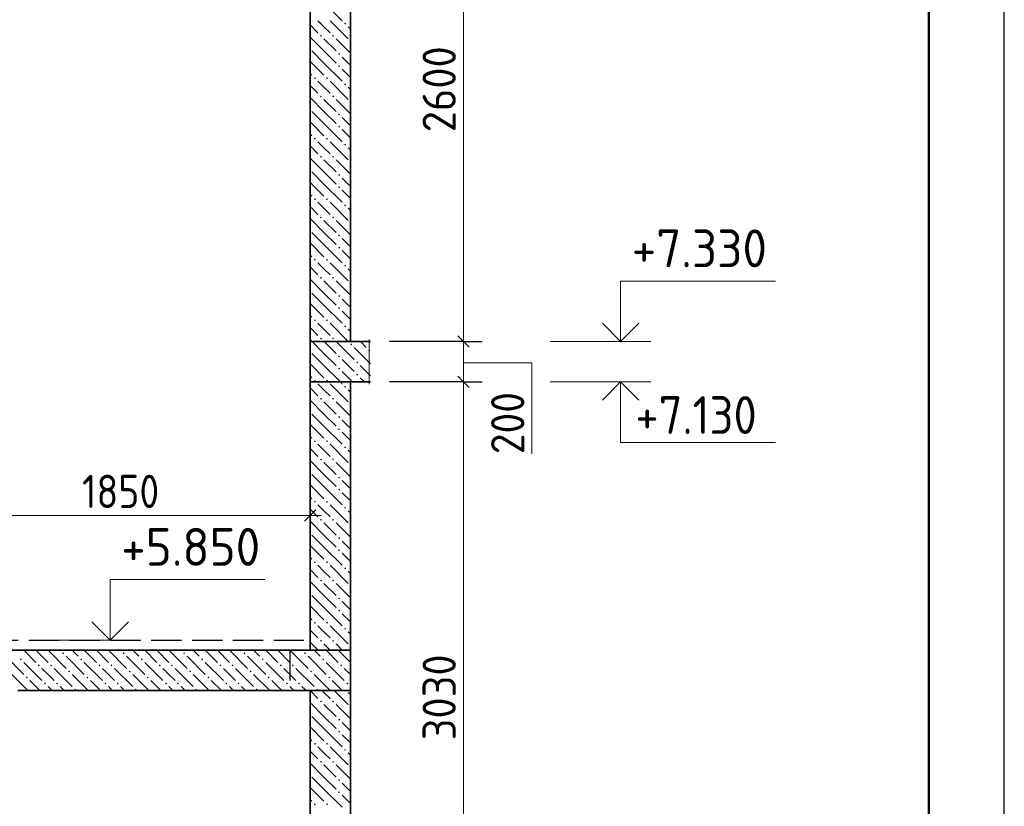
# Model space of a CAD drawing. Header units: millimetres. Extents: x -5 to 21000, y -5 to 14850.
# Tile 20 of 21: x 17744 to 21000, y 10009 to 12609. Entities that reach past the tile are written whole.
import ezdxf

# ---------------------------------------------------------------- set-up
doc = ezdxf.new("R2010")
doc.units = ezdxf.units.MM
doc.linetypes.add('______2', pattern=[135, 100, -35])
for name, color, linetype, lineweight in [('Standard', 7, 'Continuous', 25), ('ЖБ Лента фундамента под плитной частью', 7, 'Continuous', 25), ('Примечания', 7, 'Continuous', 13), ('Размерная линия_ общее', 7, 'Continuous', 13)]:
    doc.layers.add(name, color=color, linetype=linetype, lineweight=lineweight)
for name, color, linetype, lineweight, true_color in [('ЖБ Лестница', 7, 'Continuous', 25, 0xe0e0ff), ('ЖБ Перекрытие верхний уровень', 7, 'Continuous', 25, 0xe0e0ff), ('ЖБ Стена верхний уровень', 7, 'Continuous', 25, 0x006e00)]:
    doc.layers.add(name, color=color, linetype=linetype, lineweight=lineweight, true_color=true_color)
doc.layers.add('Размерная выноска', color=7, linetype='Continuous')
doc.styles.add('ISOCPEUR', font='txt')

msp = doc.modelspace()

# ---------------------------------------------------------------- hatches: boundary and pattern name
at = {"layer": 'ЖБ Лестница', "linetype": 'Continuous', "lineweight": 18, "transparency": 33554687}
for points in [[(17744.1, 10494.4), (17747.3, 10497.7), (17750.6, 10494.4), (17747.3, 10491.2)], [(17884.1, 10514.4), (17887.3, 10517.7), (17890.6, 10514.4), (17887.3, 10511.2)], [(17944.1, 10494.4), (17947.3, 10497.7), (17950.6, 10494.4), (17947.3, 10491.2)], [(18084.1, 10514.4), (18087.3, 10517.7), (18090.6, 10514.4), (18087.3, 10511.2)], [(18144.1, 10494.4), (18147.3, 10497.7), (18150.6, 10494.4), (18147.3, 10491.2)], [(18284.1, 10514.4), (18287.3, 10517.7), (18290.6, 10514.4), (18287.3, 10511.2)], [(18344.1, 10494.4), (18347.3, 10497.7), (18350.6, 10494.4), (18347.3, 10491.2)], [(18484.1, 10514.4), (18487.3, 10517.7), (18490.6, 10514.4), (18487.3, 10511.2)], [(18544.1, 10494.4), (18547.3, 10497.7), (18550.6, 10494.4), (18547.3, 10491.2)], [(18684.1, 10514.4), (18687.3, 10517.7), (18690.6, 10514.4), (18687.3, 10511.2)], [(18744.1, 10494.4), (18747.3, 10497.7), (18750.6, 10494.4), (18747.3, 10491.2)], [(17804.1, 10474.4), (17807.3, 10477.7), (17810.6, 10474.4), (17807.3, 10471.2)], [(17844.1, 10474.4), (17847.3, 10477.7), (17850.6, 10474.4), (17847.3, 10471.2)], [(17904.1, 10454.4), (17907.3, 10457.7), (17910.6, 10454.4), (17907.3, 10451.2)], [(18004.1, 10474.4), (18007.3, 10477.7), (18010.6, 10474.4), (18007.3, 10471.2)], [(18044.1, 10474.4), (18047.3, 10477.7), (18050.6, 10474.4), (18047.3, 10471.2)], [(18104.1, 10454.4), (18107.3, 10457.7), (18110.6, 10454.4), (18107.3, 10451.2)], [(18204.1, 10474.4), (18207.3, 10477.7), (18210.6, 10474.4), (18207.3, 10471.2)], [(18244.1, 10474.4), (18247.3, 10477.7), (18250.6, 10474.4), (18247.3, 10471.2)], [(18304.1, 10454.4), (18307.3, 10457.7), (18310.6, 10454.4), (18307.3, 10451.2)], [(18404.1, 10474.4), (18407.3, 10477.7), (18410.6, 10474.4), (18407.3, 10471.2)], [(18444.1, 10474.4), (18447.3, 10477.7), (18450.6, 10474.4), (18447.3, 10471.2)], [(18504.1, 10454.4), (18507.3, 10457.7), (18510.6, 10454.4), (18507.3, 10451.2)], [(18604.1, 10474.4), (18607.3, 10477.7), (18610.6, 10474.4), (18607.3, 10471.2)], [(18644.1, 10474.4), (18647.3, 10477.7), (18650.6, 10474.4), (18647.3, 10471.2)], [(18704.1, 10454.4), (18707.3, 10457.7), (18710.6, 10454.4), (18707.3, 10451.2)], [(18804.1, 10474.4), (18807.3, 10477.7), (18810.6, 10474.4), (18807.3, 10471.2)], [(17764.1, 10434.4), (17767.3, 10437.7), (17770.6, 10434.4), (17767.3, 10431.2)], [(17964.1, 10434.4), (17967.3, 10437.7), (17970.6, 10434.4), (17967.3, 10431.2)], [(18164.1, 10434.4), (18167.3, 10437.7), (18170.6, 10434.4), (18167.3, 10431.2)], [(18364.1, 10434.4), (18367.3, 10437.7), (18370.6, 10434.4), (18367.3, 10431.2)], [(18564.1, 10434.4), (18567.3, 10437.7), (18570.6, 10434.4), (18567.3, 10431.2)], [(18764.1, 10434.4), (18767.3, 10437.7), (18770.6, 10434.4), (18767.3, 10431.2)], [(17824.1, 10414.4), (17827.3, 10417.7), (17830.6, 10414.4), (17827.3, 10411.2)], [(17864.1, 10414.4), (17867.3, 10417.7), (17870.6, 10414.4), (17867.3, 10411.2)], [(17924.1, 10394.4), (17927.3, 10397.7), (17930.6, 10394.4), (17927.3, 10391.2)], [(18024.1, 10414.4), (18027.3, 10417.7), (18030.6, 10414.4), (18027.3, 10411.2)], [(18064.1, 10414.4), (18067.3, 10417.7), (18070.6, 10414.4), (18067.3, 10411.2)], [(18124.1, 10394.4), (18127.3, 10397.7), (18130.6, 10394.4), (18127.3, 10391.2)], [(18224.1, 10414.4), (18227.3, 10417.7), (18230.6, 10414.4), (18227.3, 10411.2)], [(18264.1, 10414.4), (18267.3, 10417.7), (18270.6, 10414.4), (18267.3, 10411.2)], [(18324.1, 10394.4), (18327.3, 10397.7), (18330.6, 10394.4), (18327.3, 10391.2)], [(18424.1, 10414.4), (18427.3, 10417.7), (18430.6, 10414.4), (18427.3, 10411.2)], [(18464.1, 10414.4), (18467.3, 10417.7), (18470.6, 10414.4), (18467.3, 10411.2)], [(18524.1, 10394.4), (18527.3, 10397.7), (18530.6, 10394.4), (18527.3, 10391.2)], [(18624.1, 10414.4), (18627.3, 10417.7), (18630.6, 10414.4), (18627.3, 10411.2)], [(18664.1, 10414.4), (18667.3, 10417.7), (18670.6, 10414.4), (18667.3, 10411.2)], [(18724.1, 10394.4), (18727.3, 10397.7), (18730.6, 10394.4), (18727.3, 10391.2)], [(18824.1, 10414.4), (18827.3, 10417.7), (18830.6, 10414.4), (18827.3, 10411.2)]]:
    msp.add_hatch(color=7, dxfattribs=at).paths.add_polyline_path(points, flags=16)
at = {"layer": 'ЖБ Перекрытие верхний уровень', "linetype": 'Continuous', "lineweight": 18, "transparency": 33554687}
for points in [[(18836.8, 11535.2), (18840, 11538.4), (18843.3, 11535.2), (18840, 11531.9)], [(18796.7, 11495.2), (18800, 11498.4), (18803.3, 11495.2), (18800, 11491.9)], [(18896.7, 11515.2), (18900, 11518.4), (18903.3, 11515.2), (18900, 11511.9)], [(18856.8, 11475.2), (18860, 11478.4), (18863.3, 11475.2), (18860, 11471.9)], [(18796.7, 11455.2), (18800, 11458.4), (18803.3, 11455.2), (18800, 11451.9)], [(18856.8, 11435.2), (18860, 11438.4), (18863.3, 11435.2), (18860, 11431.9)], [(18716.8, 11415.2), (18720, 11418.4), (18723.3, 11415.2), (18720, 11411.9)], [(18756.8, 11415.2), (18760, 11418.4), (18763.3, 11415.2), (18760, 11411.9)]]:
    msp.add_hatch(color=7, dxfattribs=at).paths.add_polyline_path(points, flags=16)
at = {"layer": 'ЖБ Стена верхний уровень', "linetype": 'Continuous', "lineweight": 18, "transparency": 33554687}
for points in [[(18816.8, 12595.2), (18820, 12598.4), (18823.3, 12595.2), (18820, 12591.9)], [(18816.8, 12595.2), (18820, 12598.4), (18823.3, 12595.2), (18820, 12591.9)], [(18736.8, 12555.2), (18740, 12558.4), (18743.3, 12555.2), (18740, 12551.9)], [(18736.8, 12555.2), (18740, 12558.4), (18743.3, 12555.2), (18740, 12551.9)], [(18776.8, 12555.2), (18780, 12558.4), (18783.3, 12555.2), (18780, 12551.9)], [(18776.8, 12555.2), (18780, 12558.4), (18783.3, 12555.2), (18780, 12551.9)], [(18836.8, 12535.2), (18837.3, 12535.7), (18837.3, 12534.6)], [(18836.8, 12535.2), (18837.3, 12535.7), (18837.3, 12534.6)], [(18796.7, 12495.2), (18800, 12498.4), (18803.3, 12495.2), (18800, 12491.9)], [(18796.7, 12495.2), (18800, 12498.4), (18803.3, 12495.2), (18800, 12491.9)], [(18796.7, 12455.2), (18800, 12458.4), (18803.3, 12455.2), (18800, 12451.9)], [(18796.7, 12455.2), (18800, 12458.4), (18803.3, 12455.2), (18800, 12451.9)], [(18716.8, 12415.2), (18720, 12418.4), (18723.3, 12415.2), (18720, 12411.9)], [(18716.8, 12415.2), (18720, 12418.4), (18723.3, 12415.2), (18720, 12411.9)], [(18756.8, 12415.2), (18760, 12418.4), (18763.3, 12415.2), (18760, 12411.9)], [(18756.8, 12415.2), (18760, 12418.4), (18763.3, 12415.2), (18760, 12411.9)], [(18816.8, 12395.2), (18820, 12398.4), (18823.3, 12395.2), (18820, 12391.9)], [(18816.8, 12395.2), (18820, 12398.4), (18823.3, 12395.2), (18820, 12391.9)], [(18736.8, 12355.2), (18740, 12358.4), (18743.3, 12355.2), (18740, 12351.9)], [(18736.8, 12355.2), (18740, 12358.4), (18743.3, 12355.2), (18740, 12351.9)], [(18776.8, 12355.2), (18780, 12358.4), (18783.3, 12355.2), (18780, 12351.9)], [(18776.8, 12355.2), (18780, 12358.4), (18783.3, 12355.2), (18780, 12351.9)], [(18836.8, 12335.2), (18837.3, 12335.7), (18837.3, 12334.6)], [(18836.8, 12335.2), (18837.3, 12335.7), (18837.3, 12334.6)], [(18796.7, 12295.2), (18800, 12298.4), (18803.3, 12295.2), (18800, 12291.9)], [(18796.7, 12295.2), (18800, 12298.4), (18803.3, 12295.2), (18800, 12291.9)], [(18796.7, 12255.2), (18800, 12258.4), (18803.3, 12255.2), (18800, 12251.9)], [(18796.7, 12255.2), (18800, 12258.4), (18803.3, 12255.2), (18800, 12251.9)], [(18716.8, 12215.2), (18720, 12218.4), (18723.3, 12215.2), (18720, 12211.9)], [(18716.8, 12215.2), (18720, 12218.4), (18723.3, 12215.2), (18720, 12211.9)], [(18756.8, 12215.2), (18760, 12218.4), (18763.3, 12215.2), (18760, 12211.9)], [(18756.8, 12215.2), (18760, 12218.4), (18763.3, 12215.2), (18760, 12211.9)], [(18816.8, 12195.2), (18820, 12198.4), (18823.3, 12195.2), (18820, 12191.9)], [(18816.8, 12195.2), (18820, 12198.4), (18823.3, 12195.2), (18820, 12191.9)], [(18736.8, 12155.2), (18740, 12158.4), (18743.3, 12155.2), (18740, 12151.9)], [(18736.8, 12155.2), (18740, 12158.4), (18743.3, 12155.2), (18740, 12151.9)], [(18776.8, 12155.2), (18780, 12158.4), (18783.3, 12155.2), (18780, 12151.9)], [(18776.8, 12155.2), (18780, 12158.4), (18783.3, 12155.2), (18780, 12151.9)], [(18836.8, 12135.2), (18837.3, 12135.7), (18837.3, 12134.6)], [(18836.8, 12135.2), (18837.3, 12135.7), (18837.3, 12134.6)], [(18796.7, 12095.2), (18800, 12098.4), (18803.3, 12095.2), (18800, 12091.9)], [(18796.7, 12095.2), (18800, 12098.4), (18803.3, 12095.2), (18800, 12091.9)], [(18796.7, 12055.2), (18800, 12058.4), (18803.3, 12055.2), (18800, 12051.9)], [(18796.7, 12055.2), (18800, 12058.4), (18803.3, 12055.2), (18800, 12051.9)], [(18716.8, 12015.2), (18720, 12018.4), (18723.3, 12015.2), (18720, 12011.9)], [(18716.8, 12015.2), (18720, 12018.4), (18723.3, 12015.2), (18720, 12011.9)], [(18756.8, 12015.2), (18760, 12018.4), (18763.3, 12015.2), (18760, 12011.9)], [(18756.8, 12015.2), (18760, 12018.4), (18763.3, 12015.2), (18760, 12011.9)], [(18816.8, 11995.2), (18820, 11998.4), (18823.3, 11995.2), (18820, 11991.9)], [(18816.8, 11995.2), (18820, 11998.4), (18823.3, 11995.2), (18820, 11991.9)], [(18736.8, 11955.2), (18740, 11958.4), (18743.3, 11955.2), (18740, 11951.9)], [(18736.8, 11955.2), (18740, 11958.4), (18743.3, 11955.2), (18740, 11951.9)], [(18776.8, 11955.2), (18780, 11958.4), (18783.3, 11955.2), (18780, 11951.9)], [(18776.8, 11955.2), (18780, 11958.4), (18783.3, 11955.2), (18780, 11951.9)], [(18836.8, 11935.2), (18837.3, 11935.7), (18837.3, 11934.6)], [(18836.8, 11935.2), (18837.3, 11935.7), (18837.3, 11934.6)], [(18796.7, 11895.2), (18800, 11898.4), (18803.3, 11895.2), (18800, 11891.9)], [(18796.7, 11895.2), (18800, 11898.4), (18803.3, 11895.2), (18800, 11891.9)], [(18796.7, 11855.2), (18800, 11858.4), (18803.3, 11855.2), (18800, 11851.9)], [(18796.7, 11855.2), (18800, 11858.4), (18803.3, 11855.2), (18800, 11851.9)], [(18716.8, 11815.2), (18720, 11818.4), (18723.3, 11815.2), (18720, 11811.9)], [(18716.8, 11815.2), (18720, 11818.4), (18723.3, 11815.2), (18720, 11811.9)], [(18756.8, 11815.2), (18760, 11818.4), (18763.3, 11815.2), (18760, 11811.9)], [(18756.8, 11815.2), (18760, 11818.4), (18763.3, 11815.2), (18760, 11811.9)], [(18816.8, 11795.2), (18820, 11798.4), (18823.3, 11795.2), (18820, 11791.9)], [(18816.8, 11795.2), (18820, 11798.4), (18823.3, 11795.2), (18820, 11791.9)], [(18736.8, 11755.2), (18740, 11758.4), (18743.3, 11755.2), (18740, 11751.9)], [(18736.8, 11755.2), (18740, 11758.4), (18743.3, 11755.2), (18740, 11751.9)], [(18776.8, 11755.2), (18780, 11758.4), (18783.3, 11755.2), (18780, 11751.9)], [(18776.8, 11755.2), (18780, 11758.4), (18783.3, 11755.2), (18780, 11751.9)], [(18836.8, 11735.2), (18837.3, 11735.7), (18837.3, 11734.6)], [(18836.8, 11735.2), (18837.3, 11735.7), (18837.3, 11734.6)], [(18796.7, 11695.2), (18800, 11698.4), (18803.3, 11695.2), (18800, 11691.9)], [(18796.7, 11695.2), (18800, 11698.4), (18803.3, 11695.2), (18800, 11691.9)], [(18796.7, 11655.2), (18800, 11658.4), (18803.3, 11655.2), (18800, 11651.9)], [(18796.7, 11655.2), (18800, 11658.4), (18803.3, 11655.2), (18800, 11651.9)], [(18716.8, 11615.2), (18720, 11618.4), (18723.3, 11615.2), (18720, 11611.9)], [(18716.8, 11615.2), (18720, 11618.4), (18723.3, 11615.2), (18720, 11611.9)], [(18756.8, 11615.2), (18760, 11618.4), (18763.3, 11615.2), (18760, 11611.9)], [(18756.8, 11615.2), (18760, 11618.4), (18763.3, 11615.2), (18760, 11611.9)], [(18816.8, 11595.2), (18820, 11598.4), (18823.3, 11595.2), (18820, 11591.9)], [(18816.8, 11595.2), (18820, 11598.4), (18823.3, 11595.2), (18820, 11591.9)], [(18736.8, 11555.2), (18740, 11558.4), (18743.3, 11555.2), (18740, 11551.9)], [(18736.8, 11555.2), (18740, 11558.4), (18743.3, 11555.2), (18740, 11551.9)], [(18776.8, 11555.2), (18780, 11558.4), (18783.3, 11555.2), (18780, 11551.9)], [(18776.8, 11555.2), (18780, 11558.4), (18783.3, 11555.2), (18780, 11551.9)], [(18816.8, 11395.2), (18820, 11398.4), (18823.3, 11395.2), (18820, 11391.9)], [(18736.8, 11355.2), (18740, 11358.4), (18743.3, 11355.2), (18740, 11351.9)], [(18776.8, 11355.2), (18780, 11358.4), (18783.3, 11355.2), (18780, 11351.9)], [(18836.8, 11335.2), (18837.3, 11335.7), (18837.3, 11334.6)], [(18796.7, 11295.2), (18800, 11298.4), (18803.3, 11295.2), (18800, 11291.9)], [(18796.7, 11255.2), (18800, 11258.4), (18803.3, 11255.2), (18800, 11251.9)], [(18716.8, 11215.2), (18720, 11218.4), (18723.3, 11215.2), (18720, 11211.9)], [(18756.8, 11215.2), (18760, 11218.4), (18763.3, 11215.2), (18760, 11211.9)], [(18816.8, 11195.2), (18820, 11198.4), (18823.3, 11195.2), (18820, 11191.9)], [(18736.8, 11155.2), (18740, 11158.4), (18743.3, 11155.2), (18740, 11151.9)], [(18776.8, 11155.2), (18780, 11158.4), (18783.3, 11155.2), (18780, 11151.9)], [(18836.8, 11135.2), (18837.3, 11135.7), (18837.3, 11134.6)], [(18796.7, 11095.2), (18800, 11098.4), (18803.3, 11095.2), (18800, 11091.9)], [(18796.7, 11055.2), (18800, 11058.4), (18803.3, 11055.2), (18800, 11051.9)], [(18716.8, 11015.2), (18720, 11018.4), (18723.3, 11015.2), (18720, 11011.9)], [(18756.8, 11015.2), (18760, 11018.4), (18763.3, 11015.2), (18760, 11011.9)], [(18816.8, 10995.2), (18820, 10998.4), (18823.3, 10995.2), (18820, 10991.9)], [(18736.8, 10955.2), (18740, 10958.4), (18743.3, 10955.2), (18740, 10951.9)], [(18776.8, 10955.2), (18780, 10958.4), (18783.3, 10955.2), (18780, 10951.9)], [(18836.8, 10935.2), (18837.3, 10935.7), (18837.3, 10934.6)], [(18796.7, 10895.2), (18800, 10898.4), (18803.3, 10895.2), (18800, 10891.9)], [(18796.7, 10855.2), (18800, 10858.4), (18803.3, 10855.2), (18800, 10851.9)], [(18716.8, 10815.2), (18720, 10818.4), (18723.3, 10815.2), (18720, 10811.9)], [(18756.8, 10815.2), (18760, 10818.4), (18763.3, 10815.2), (18760, 10811.9)], [(18816.8, 10795.2), (18820, 10798.4), (18823.3, 10795.2), (18820, 10791.9)], [(18736.8, 10755.2), (18740, 10758.4), (18743.3, 10755.2), (18740, 10751.9)], [(18776.8, 10755.2), (18780, 10758.4), (18783.3, 10755.2), (18780, 10751.9)], [(18836.8, 10735.2), (18837.3, 10735.7), (18837.3, 10734.6)], [(18796.7, 10695.2), (18800, 10698.4), (18803.3, 10695.2), (18800, 10691.9)], [(18796.7, 10655.2), (18800, 10658.4), (18803.3, 10655.2), (18800, 10651.9)], [(18716.8, 10615.2), (18720, 10618.4), (18723.3, 10615.2), (18720, 10611.9)], [(18756.8, 10615.2), (18760, 10618.4), (18763.3, 10615.2), (18760, 10611.9)], [(18816.8, 10595.2), (18820, 10598.4), (18823.3, 10595.2), (18820, 10591.9)], [(18736.8, 10555.2), (18740, 10558.4), (18743.3, 10555.2), (18740, 10551.9)], [(18776.8, 10555.2), (18780, 10558.4), (18783.3, 10555.2), (18780, 10551.9)], [(18836.8, 10535.2), (18837.3, 10535.7), (18837.3, 10534.6)], [(18736.8, 10355.2), (18740, 10358.4), (18743.3, 10355.2), (18740, 10351.9)], [(18736.8, 10355.2), (18740, 10358.4), (18743.3, 10355.2), (18740, 10351.9)], [(18776.8, 10355.2), (18780, 10358.4), (18783.3, 10355.2), (18780, 10351.9)], [(18776.8, 10355.2), (18780, 10358.4), (18783.3, 10355.2), (18780, 10351.9)], [(18836.8, 10335.2), (18837.3, 10335.7), (18837.3, 10334.6)], [(18836.8, 10335.2), (18837.3, 10335.7), (18837.3, 10334.6)], [(18796.7, 10295.2), (18800, 10298.4), (18803.3, 10295.2), (18800, 10291.9)], [(18796.7, 10295.2), (18800, 10298.4), (18803.3, 10295.2), (18800, 10291.9)], [(18796.7, 10255.2), (18800, 10258.4), (18803.3, 10255.2), (18800, 10251.9)], [(18796.7, 10255.2), (18800, 10258.4), (18803.3, 10255.2), (18800, 10251.9)], [(18716.8, 10215.2), (18720, 10218.4), (18723.3, 10215.2), (18720, 10211.9)], [(18716.8, 10215.2), (18720, 10218.4), (18723.3, 10215.2), (18720, 10211.9)], [(18756.8, 10215.2), (18760, 10218.4), (18763.3, 10215.2), (18760, 10211.9)], [(18756.8, 10215.2), (18760, 10218.4), (18763.3, 10215.2), (18760, 10211.9)], [(18816.8, 10195.2), (18820, 10198.4), (18823.3, 10195.2), (18820, 10191.9)], [(18816.8, 10195.2), (18820, 10198.4), (18823.3, 10195.2), (18820, 10191.9)], [(18736.8, 10155.2), (18740, 10158.4), (18743.3, 10155.2), (18740, 10151.9)], [(18736.8, 10155.2), (18740, 10158.4), (18743.3, 10155.2), (18740, 10151.9)], [(18776.8, 10155.2), (18780, 10158.4), (18783.3, 10155.2), (18780, 10151.9)], [(18776.8, 10155.2), (18780, 10158.4), (18783.3, 10155.2), (18780, 10151.9)], [(18836.8, 10135.2), (18837.3, 10135.7), (18837.3, 10134.6)], [(18836.8, 10135.2), (18837.3, 10135.7), (18837.3, 10134.6)], [(18796.7, 10095.2), (18800, 10098.4), (18803.3, 10095.2), (18800, 10091.9)], [(18796.7, 10095.2), (18800, 10098.4), (18803.3, 10095.2), (18800, 10091.9)], [(18796.7, 10055.2), (18800, 10058.4), (18803.3, 10055.2), (18800, 10051.9)], [(18796.7, 10055.2), (18800, 10058.4), (18803.3, 10055.2), (18800, 10051.9)], [(18716.8, 10015.2), (18720, 10018.4), (18723.3, 10015.2), (18720, 10011.9)], [(18716.8, 10015.2), (18720, 10018.4), (18723.3, 10015.2), (18720, 10011.9)], [(18756.8, 10015.2), (18760, 10018.4), (18763.3, 10015.2), (18760, 10011.9)], [(18756.8, 10015.2), (18760, 10018.4), (18763.3, 10015.2), (18760, 10011.9)]]:
    msp.add_hatch(color=7, dxfattribs=at).paths.add_polyline_path(points, flags=16)

# ---------------------------------------------------------------- linework, layer by layer
at = {"layer": 'Standard', "color": 7, "linetype": 'Continuous', "lineweight": 35, "transparency": 33554687}
for p, q in [((20750, 13800), (20750, 10250)), ((20750, 13600), (20750, 10050))]:
    msp.add_line(p, q, dxfattribs=at)
at = {"layer": 'Standard', "color": 7, "linetype": 'Continuous', "lineweight": 50, "transparency": 33554687}
msp.add_line((20750, 13550), (20750, 11600), dxfattribs=at)
at = {"layer": 'Standard', "color": 7, "linetype": 'Continuous', "lineweight": 13, "transparency": 33554687}
for p, q in [((19831.1, 11544.4), (19497.8, 11544.4)), ((19831.1, 11411.1), (19497.8, 11411.1)), ((18142.7, 10557.8), (17809.4, 10557.8))]:
    msp.add_line(p, q, dxfattribs=at)
at = {"layer": 'Standard', "color": 7, "linetype": 'Continuous', "lineweight": 25, "transparency": 33554687}
msp.add_lwpolyline([(0, 0), (21000, 0), (21000, 14850), (0, 14850), (0, 0)], close=True, dxfattribs=at)
at = {"layer": 'Standard', "color": 7, "linetype": 'Continuous', "lineweight": 13, "transparency": 33554687}
for points in [[(21000, 14850), (0, 14850), (0, 0), (21000, 0), (21000, 14850)], [(19731.1, 11544.4), (19731.1, 11744.4), (20242.8, 11744.4)], [(19731.1, 11411.1), (19731.1, 11211.1), (20242.8, 11211.1)], [(18042.7, 10557.8), (18042.7, 10757.8), (18554.4, 10757.8)]]:
    msp.add_lwpolyline(points, dxfattribs=at)
at = {"layer": 'Standard', "color": 7, "linetype": 'Continuous', "lineweight": 50, "transparency": 33554687}
msp.add_lwpolyline([(1000, 14600), (20750, 14600), (20750, 250), (1000, 250), (1000, 14600)], close=True, dxfattribs=at)
at = {"layer": 'Standard', "color": 7, "linetype": 'Continuous', "lineweight": 35, "transparency": 33554687}
for points in [[(19670.6, 11605), (19731.1, 11544.4), (19791.7, 11605)], [(19670.6, 11350.6), (19731.1, 11411.1), (19791.7, 11350.6)], [(17982.2, 10618.3), (18042.7, 10557.8), (18103.3, 10618.3)]]:
    msp.add_lwpolyline(points, dxfattribs=at)
at = {"layer": 'ЖБ Лента фундамента под плитной частью', "color": 253, "linetype": '______2', "lineweight": -3, "true_color": 0xababab, "transparency": 33554687}
msp.add_line((17503.9, 10557.8), (18704, 10557.8), dxfattribs=at)
at = {"layer": 'ЖБ Лестница', "color": 7, "linetype": 'Continuous', "lineweight": 35, "transparency": 33554687}
for p, q in [((18837.3, 10524.4), (17537.2, 10524.4)), ((18837.3, 10391.1), (18837.3, 10524.4)), ((17737.2, 10391.1), (18837.3, 10391.1))]:
    msp.add_line(p, q, dxfattribs=at)
at = {"layer": 'ЖБ Лестница', "color": 9, "linetype": 'Continuous', "lineweight": 18, "true_color": 0xc7c7c7, "transparency": 33554687}
for p, q in [((17757.3, 10524.4), (17797.3, 10484.4)), ((17797.3, 10524.4), (17837.3, 10484.4)), ((17837.3, 10524.4), (17897.3, 10464.4)), ((17937.3, 10504.4), (17917.3, 10524.4)), ((17957.3, 10524.4), (17997.3, 10484.4)), ((17997.3, 10524.4), (18037.3, 10484.4)), ((18037.3, 10524.4), (18097.3, 10464.4)), ((18137.3, 10504.4), (18117.3, 10524.4)), ((18157.3, 10524.4), (18197.3, 10484.4)), ((18197.3, 10524.4), (18237.3, 10484.4)), ((18237.3, 10524.4), (18297.3, 10464.4)), ((18337.3, 10504.4), (18317.3, 10524.4)), ((18357.3, 10524.4), (18397.3, 10484.4)), ((18397.3, 10524.4), (18437.3, 10484.4)), ((18437.3, 10524.4), (18497.3, 10464.4)), ((18537.3, 10504.4), (18517.3, 10524.4)), ((18557.3, 10524.4), (18597.3, 10484.4)), ((18597.3, 10524.4), (18637.3, 10484.4)), ((18637.3, 10524.4), (18697.3, 10464.4)), ((18737.3, 10504.4), (18717.3, 10524.4)), ((18757.3, 10524.4), (18797.3, 10484.4)), ((18797.3, 10524.4), (18837.3, 10484.4)), ((18837.3, 10524.4), (18837.3, 10524.4)), ((17697.3, 10504.4), (17757.3, 10444.4)), ((17897.3, 10504.4), (17957.3, 10444.4)), ((18097.3, 10504.4), (18157.3, 10444.4)), ((18297.3, 10504.4), (18357.3, 10444.4)), ((18497.3, 10504.4), (18557.3, 10444.4)), ((18697.3, 10504.4), (18757.3, 10444.4)), ((17757.3, 10484.4), (17817.3, 10424.4)), ((17837.3, 10444.4), (17817.3, 10464.4)), ((17857.3, 10464.4), (17917.3, 10404.4)), ((17957.3, 10484.4), (18017.3, 10424.4)), ((18037.3, 10444.4), (18017.3, 10464.4)), ((18057.3, 10464.4), (18117.3, 10404.4)), ((18157.3, 10484.4), (18217.3, 10424.4)), ((18237.3, 10444.4), (18217.3, 10464.4)), ((18257.3, 10464.4), (18317.3, 10404.4)), ((18357.3, 10484.4), (18417.3, 10424.4)), ((18437.3, 10444.4), (18417.3, 10464.4)), ((18457.3, 10464.4), (18517.3, 10404.4)), ((18557.3, 10484.4), (18617.3, 10424.4)), ((18637.3, 10444.4), (18617.3, 10464.4)), ((18657.3, 10464.4), (18717.3, 10404.4)), ((18757.3, 10484.4), (18817.3, 10424.4)), ((18837.3, 10444.4), (18817.3, 10464.4)), ((17717.3, 10444.4), (17770.6, 10391.1)), ((17810.6, 10391.1), (17777.3, 10424.4)), ((17857.3, 10424.4), (17837.3, 10444.4)), ((17917.3, 10444.4), (17970.6, 10391.1)), ((18010.6, 10391.1), (17977.3, 10424.4)), ((18057.3, 10424.4), (18037.3, 10444.4)), ((18117.3, 10444.4), (18170.6, 10391.1)), ((18210.6, 10391.1), (18177.3, 10424.4)), ((18257.3, 10424.4), (18237.3, 10444.4)), ((18317.3, 10444.4), (18370.6, 10391.1)), ((18410.6, 10391.1), (18377.3, 10424.4)), ((18457.3, 10424.4), (18437.3, 10444.4)), ((18517.3, 10444.4), (18570.6, 10391.1)), ((18610.6, 10391.1), (18577.3, 10424.4)), ((18657.3, 10424.4), (18637.3, 10444.4)), ((18717.3, 10444.4), (18770.6, 10391.1)), ((18810.6, 10391.1), (18777.3, 10424.4)), ((18837.3, 10444.4), (18837.3, 10444.4)), ((17837.3, 10404.4), (17850.6, 10391.1)), ((17877.3, 10404.4), (17890.6, 10391.1)), ((18037.3, 10404.4), (18050.6, 10391.1)), ((18077.3, 10404.4), (18090.6, 10391.1)), ((18237.3, 10404.4), (18250.6, 10391.1)), ((18277.3, 10404.4), (18290.6, 10391.1)), ((18437.3, 10404.4), (18450.6, 10391.1)), ((18477.3, 10404.4), (18490.6, 10391.1)), ((18637.3, 10404.4), (18650.6, 10391.1)), ((18677.3, 10404.4), (18690.6, 10391.1)), ((18837.3, 10404.4), (18837.3, 10404.4))]:
    msp.add_line(p, q, dxfattribs=at)
at = {"layer": 'ЖБ Лестница', "color": 253, "linetype": '______2', "lineweight": -3, "true_color": 0xababab, "transparency": 33554687}
msp.add_line((18637.2, 10524.4), (18637.2, 10391.1), dxfattribs=at)
at = {"layer": 'ЖБ Перекрытие верхний уровень', "color": 7, "linetype": 'Continuous', "lineweight": 35, "transparency": 33554687}
msp.add_line((18704, 11544.4), (18704, 11411.1), dxfattribs=at)
at = {"layer": 'ЖБ Перекрытие верхний уровень', "color": 253, "linetype": '______2', "lineweight": -3, "true_color": 0xababab, "transparency": 33554687}
for p, q in [((18704, 11544.4), (18704, 11544.4)), ((18704, 11411.1), (18704, 11411.1))]:
    msp.add_line(p, q, dxfattribs=at)
at = {"layer": 'ЖБ Перекрытие верхний уровень', "color": 9, "linetype": 'Continuous', "lineweight": 18, "true_color": 0xc7c7c7, "transparency": 33554687}
for p, q in [((18750, 11505.2), (18710.7, 11544.4)), ((18750.7, 11544.4), (18790, 11505.2)), ((18790.7, 11544.4), (18850, 11485.2)), ((18870.7, 11544.4), (18890, 11525.2)), ((18710, 11505.2), (18750, 11465.2)), ((18750, 11505.2), (18790, 11465.2)), ((18904, 11471.2), (18850, 11525.2)), ((18710, 11465.2), (18704, 11471.2)), ((18710, 11465.2), (18750, 11425.2)), ((18750, 11465.2), (18804.1, 11411.1)), ((18830, 11465.2), (18810, 11485.2)), ((18850, 11445.2), (18830, 11465.2)), ((18870, 11465.2), (18904, 11431.2)), ((18704, 11431.2), (18710, 11425.2)), ((18810, 11445.2), (18844.1, 11411.1)), ((18870, 11425.2), (18884.1, 11411.1))]:
    msp.add_line(p, q, dxfattribs=at)
at = {"layer": 'ЖБ Стена верхний уровень', "color": 7, "linetype": 'Continuous', "lineweight": 35, "transparency": 33554687}
for p, q in [((18704, 13277.8), (18704, 11544.4)), ((18837.3, 11544.4), (18837.3, 13277.8)), ((18704, 12600.1), (18704, 11544.4)), ((18837.3, 11544.4), (18837.3, 12600.1)), ((18704, 11544.4), (18837.3, 11544.4)), ((18837.3, 11544.4), (18904, 11544.4)), ((18837.3, 11544.4), (18837.3, 11544.4)), ((18704, 11411.1), (18904, 11411.1)), ((18704, 11411.1), (18704, 10524.4)), ((18704, 11411.1), (18704, 10524.4)), ((18837.3, 9457.8), (18837.3, 11411.1)), ((18837.3, 9391.1), (18837.3, 11411.1)), ((18704, 10391.1), (18704, 9457.8)), ((18704, 10391.1), (18704, 9091.1))]:
    msp.add_line(p, q, dxfattribs=at)
at = {"layer": 'ЖБ Стена верхний уровень', "color": 251, "linetype": 'Continuous', "lineweight": 18, "true_color": 0x575757, "transparency": 33554687}
for p, q in [((18750, 12665.2), (18810, 12605.2)), ((18750, 12585.2), (18730, 12605.2)), ((18770, 12605.2), (18830, 12545.2)), ((18704, 12591.2), (18730, 12565.2)), ((18704, 12591.2), (18730, 12565.2)), ((18750, 12585.2), (18735.1, 12600.1)), ((18770, 12565.2), (18750, 12585.2)), ((18770, 12565.2), (18750, 12585.2)), ((18775.1, 12600.1), (18830, 12545.2)), ((18830, 12585.2), (18837.3, 12577.9)), ((18830, 12585.2), (18837.3, 12577.9)), ((18750, 12505.2), (18704, 12551.2)), ((18750, 12505.2), (18704, 12551.2)), ((18750, 12545.2), (18790, 12505.2)), ((18750, 12545.2), (18790, 12505.2)), ((18790, 12545.2), (18837.3, 12497.9)), ((18790, 12545.2), (18837.3, 12497.9)), ((18710, 12505.2), (18750, 12465.2)), ((18710, 12505.2), (18750, 12465.2)), ((18750, 12505.2), (18790, 12465.2)), ((18750, 12505.2), (18790, 12465.2)), ((18830, 12465.2), (18810, 12485.2)), ((18830, 12465.2), (18810, 12485.2)), ((18710, 12465.2), (18704, 12471.2)), ((18710, 12465.2), (18704, 12471.2)), ((18710, 12465.2), (18750, 12425.2)), ((18710, 12465.2), (18750, 12425.2)), ((18750, 12465.2), (18810, 12405.2)), ((18750, 12465.2), (18810, 12405.2)), ((18810, 12445.2), (18837.3, 12417.9)), ((18810, 12445.2), (18837.3, 12417.9)), ((18837.3, 12457.9), (18830, 12465.2)), ((18837.3, 12457.9), (18830, 12465.2)), ((18704, 12431.2), (18710, 12425.2)), ((18704, 12431.2), (18710, 12425.2)), ((18704, 12391.2), (18730, 12365.2)), ((18704, 12391.2), (18730, 12365.2)), ((18750, 12385.2), (18730, 12405.2)), ((18750, 12385.2), (18730, 12405.2)), ((18770, 12365.2), (18750, 12385.2)), ((18770, 12365.2), (18750, 12385.2)), ((18770, 12405.2), (18830, 12345.2)), ((18770, 12405.2), (18830, 12345.2)), ((18830, 12385.2), (18837.3, 12377.9)), ((18830, 12385.2), (18837.3, 12377.9)), ((18750, 12305.2), (18704, 12351.2)), ((18750, 12305.2), (18704, 12351.2)), ((18750, 12345.2), (18790, 12305.2)), ((18750, 12345.2), (18790, 12305.2)), ((18790, 12345.2), (18837.3, 12297.9)), ((18790, 12345.2), (18837.3, 12297.9)), ((18710, 12305.2), (18750, 12265.2)), ((18710, 12305.2), (18750, 12265.2)), ((18750, 12305.2), (18790, 12265.2)), ((18750, 12305.2), (18790, 12265.2)), ((18830, 12265.2), (18810, 12285.2)), ((18830, 12265.2), (18810, 12285.2)), ((18710, 12265.2), (18704, 12271.2)), ((18710, 12265.2), (18704, 12271.2)), ((18710, 12265.2), (18750, 12225.2)), ((18710, 12265.2), (18750, 12225.2)), ((18750, 12265.2), (18810, 12205.2)), ((18750, 12265.2), (18810, 12205.2)), ((18810, 12245.2), (18837.3, 12217.9)), ((18810, 12245.2), (18837.3, 12217.9)), ((18837.3, 12257.9), (18830, 12265.2)), ((18837.3, 12257.9), (18830, 12265.2)), ((18704, 12231.2), (18710, 12225.2)), ((18704, 12231.2), (18710, 12225.2)), ((18704, 12191.2), (18730, 12165.2)), ((18704, 12191.2), (18730, 12165.2)), ((18750, 12185.2), (18730, 12205.2)), ((18750, 12185.2), (18730, 12205.2)), ((18770, 12165.2), (18750, 12185.2)), ((18770, 12165.2), (18750, 12185.2)), ((18770, 12205.2), (18830, 12145.2)), ((18770, 12205.2), (18830, 12145.2)), ((18830, 12185.2), (18837.3, 12177.9)), ((18830, 12185.2), (18837.3, 12177.9)), ((18750, 12105.2), (18704, 12151.2)), ((18750, 12105.2), (18704, 12151.2)), ((18750, 12145.2), (18790, 12105.2)), ((18750, 12145.2), (18790, 12105.2)), ((18790, 12145.2), (18837.3, 12097.9)), ((18790, 12145.2), (18837.3, 12097.9)), ((18710, 12105.2), (18750, 12065.2)), ((18710, 12105.2), (18750, 12065.2)), ((18750, 12105.2), (18790, 12065.2)), ((18750, 12105.2), (18790, 12065.2)), ((18830, 12065.2), (18810, 12085.2)), ((18830, 12065.2), (18810, 12085.2)), ((18710, 12065.2), (18704, 12071.2)), ((18710, 12065.2), (18704, 12071.2)), ((18710, 12065.2), (18750, 12025.2)), ((18710, 12065.2), (18750, 12025.2)), ((18750, 12065.2), (18810, 12005.2)), ((18750, 12065.2), (18810, 12005.2)), ((18837.3, 12057.9), (18830, 12065.2)), ((18837.3, 12057.9), (18830, 12065.2)), ((18704, 12031.2), (18710, 12025.2)), ((18704, 12031.2), (18710, 12025.2)), ((18810, 12045.2), (18837.3, 12017.9)), ((18810, 12045.2), (18837.3, 12017.9)), ((18704, 11991.2), (18730, 11965.2)), ((18704, 11991.2), (18730, 11965.2)), ((18750, 11985.2), (18730, 12005.2)), ((18750, 11985.2), (18730, 12005.2)), ((18770, 11965.2), (18750, 11985.2)), ((18770, 11965.2), (18750, 11985.2)), ((18770, 12005.2), (18830, 11945.2)), ((18770, 12005.2), (18830, 11945.2)), ((18830, 11985.2), (18837.3, 11977.9)), ((18830, 11985.2), (18837.3, 11977.9)), ((18750, 11905.2), (18704, 11951.2)), ((18750, 11905.2), (18704, 11951.2)), ((18750, 11945.2), (18790, 11905.2)), ((18750, 11945.2), (18790, 11905.2)), ((18790, 11945.2), (18837.3, 11897.9)), ((18790, 11945.2), (18837.3, 11897.9)), ((18710, 11905.2), (18750, 11865.2)), ((18710, 11905.2), (18750, 11865.2)), ((18750, 11905.2), (18790, 11865.2)), ((18750, 11905.2), (18790, 11865.2)), ((18710, 11865.2), (18704, 11871.2)), ((18710, 11865.2), (18704, 11871.2)), ((18710, 11865.2), (18750, 11825.2)), ((18710, 11865.2), (18750, 11825.2)), ((18750, 11865.2), (18810, 11805.2)), ((18750, 11865.2), (18810, 11805.2)), ((18830, 11865.2), (18810, 11885.2)), ((18830, 11865.2), (18810, 11885.2)), ((18837.3, 11857.9), (18830, 11865.2)), ((18837.3, 11857.9), (18830, 11865.2)), ((18704, 11831.2), (18710, 11825.2)), ((18704, 11831.2), (18710, 11825.2)), ((18810, 11845.2), (18837.3, 11817.9)), ((18810, 11845.2), (18837.3, 11817.9)), ((18704, 11791.2), (18730, 11765.2)), ((18704, 11791.2), (18730, 11765.2)), ((18750, 11785.2), (18730, 11805.2)), ((18750, 11785.2), (18730, 11805.2)), ((18770, 11805.2), (18830, 11745.2)), ((18770, 11805.2), (18830, 11745.2)), ((18770, 11765.2), (18750, 11785.2)), ((18770, 11765.2), (18750, 11785.2)), ((18830, 11785.2), (18837.3, 11777.9)), ((18830, 11785.2), (18837.3, 11777.9)), ((18750, 11705.2), (18704, 11751.2)), ((18750, 11705.2), (18704, 11751.2)), ((18750, 11745.2), (18790, 11705.2)), ((18750, 11745.2), (18790, 11705.2)), ((18790, 11745.2), (18837.3, 11697.9)), ((18790, 11745.2), (18837.3, 11697.9)), ((18710, 11705.2), (18750, 11665.2)), ((18710, 11705.2), (18750, 11665.2)), ((18750, 11705.2), (18790, 11665.2)), ((18750, 11705.2), (18790, 11665.2)), ((18710, 11665.2), (18704, 11671.2)), ((18710, 11665.2), (18704, 11671.2)), ((18710, 11665.2), (18750, 11625.2)), ((18710, 11665.2), (18750, 11625.2)), ((18750, 11665.2), (18810, 11605.2)), ((18750, 11665.2), (18810, 11605.2)), ((18830, 11665.2), (18810, 11685.2)), ((18830, 11665.2), (18810, 11685.2)), ((18837.3, 11657.9), (18830, 11665.2)), ((18837.3, 11657.9), (18830, 11665.2)), ((18704, 11631.2), (18710, 11625.2)), ((18704, 11631.2), (18710, 11625.2)), ((18810, 11645.2), (18837.3, 11617.9)), ((18810, 11645.2), (18837.3, 11617.9)), ((18750, 11585.2), (18730, 11605.2)), ((18750, 11585.2), (18730, 11605.2)), ((18770, 11605.2), (18830, 11545.2)), ((18770, 11605.2), (18830, 11545.2)), ((18704, 11591.2), (18730, 11565.2)), ((18704, 11591.2), (18730, 11565.2)), ((18770, 11565.2), (18750, 11585.2)), ((18770, 11565.2), (18750, 11585.2)), ((18830, 11585.2), (18837.3, 11577.9)), ((18830, 11585.2), (18837.3, 11577.9)), ((18710.7, 11544.4), (18704, 11551.2)), ((18710.7, 11544.4), (18704, 11551.2)), ((18750, 11545.2), (18750.7, 11544.4)), ((18750, 11545.2), (18750.7, 11544.4)), ((18790, 11545.2), (18790.7, 11544.4)), ((18790, 11545.2), (18790.7, 11544.4)), ((18750, 11385.2), (18730, 11405.2)), ((18770, 11405.2), (18830, 11345.2)), ((18804.1, 11411.1), (18810, 11405.2)), ((18704, 11391.2), (18730, 11365.2)), ((18770, 11365.2), (18750, 11385.2)), ((18830, 11385.2), (18837.3, 11377.9)), ((18750, 11305.2), (18704, 11351.2)), ((18750, 11345.2), (18790, 11305.2)), ((18790, 11345.2), (18837.3, 11297.9)), ((18710, 11305.2), (18750, 11265.2)), ((18750, 11305.2), (18790, 11265.2)), ((18710, 11265.2), (18704, 11271.2)), ((18830, 11265.2), (18810, 11285.2)), ((18710, 11265.2), (18750, 11225.2)), ((18750, 11265.2), (18810, 11205.2)), ((18810, 11245.2), (18837.3, 11217.9)), ((18837.3, 11257.9), (18830, 11265.2)), ((18704, 11231.2), (18710, 11225.2)), ((18750, 11185.2), (18730, 11205.2)), ((18770, 11205.2), (18830, 11145.2)), ((18704, 11191.2), (18730, 11165.2)), ((18770, 11165.2), (18750, 11185.2)), ((18830, 11185.2), (18837.3, 11177.9)), ((18750, 11105.2), (18704, 11151.2)), ((18750, 11145.2), (18790, 11105.2)), ((18790, 11145.2), (18837.3, 11097.9)), ((18710, 11105.2), (18750, 11065.2)), ((18750, 11105.2), (18790, 11065.2)), ((18830, 11065.2), (18810, 11085.2)), ((18710, 11065.2), (18704, 11071.2)), ((18710, 11065.2), (18750, 11025.2)), ((18750, 11065.2), (18810, 11005.2)), ((18810, 11045.2), (18837.3, 11017.9)), ((18837.3, 11057.9), (18830, 11065.2)), ((18704, 11031.2), (18710, 11025.2)), ((18704, 10991.2), (18730, 10965.2)), ((18750, 10985.2), (18730, 11005.2)), ((18770, 10965.2), (18750, 10985.2)), ((18770, 11005.2), (18830, 10945.2)), ((18830, 10985.2), (18837.3, 10977.9)), ((18750, 10905.2), (18704, 10951.2)), ((18750, 10945.2), (18790, 10905.2)), ((18790, 10945.2), (18837.3, 10897.9)), ((18710, 10905.2), (18750, 10865.2)), ((18750, 10905.2), (18790, 10865.2)), ((18830, 10865.2), (18810, 10885.2)), ((18710, 10865.2), (18704, 10871.2)), ((18710, 10865.2), (18750, 10825.2)), ((18750, 10865.2), (18810, 10805.2)), ((18810, 10845.2), (18837.3, 10817.9)), ((18837.3, 10857.9), (18830, 10865.2)), ((18704, 10831.2), (18710, 10825.2)), ((18704, 10791.2), (18730, 10765.2)), ((18750, 10785.2), (18730, 10805.2)), ((18770, 10765.2), (18750, 10785.2)), ((18770, 10805.2), (18830, 10745.2)), ((18830, 10785.2), (18837.3, 10777.9)), ((18750, 10705.2), (18704, 10751.2)), ((18750, 10745.2), (18790, 10705.2)), ((18790, 10745.2), (18837.3, 10697.9)), ((18710, 10705.2), (18750, 10665.2)), ((18750, 10705.2), (18790, 10665.2)), ((18830, 10665.2), (18810, 10685.2)), ((18710, 10665.2), (18704, 10671.2)), ((18710, 10665.2), (18750, 10625.2)), ((18750, 10665.2), (18810, 10605.2)), ((18837.3, 10657.9), (18830, 10665.2)), ((18704, 10631.2), (18710, 10625.2)), ((18810, 10645.2), (18837.3, 10617.9)), ((18704, 10591.2), (18730, 10565.2)), ((18750, 10585.2), (18730, 10605.2)), ((18770, 10565.2), (18750, 10585.2)), ((18770, 10605.2), (18830, 10545.2)), ((18830, 10585.2), (18837.3, 10577.9)), ((18730.7, 10524.4), (18704, 10551.2)), ((18750, 10545.2), (18770.7, 10524.4)), ((18790, 10545.2), (18810.7, 10524.4)), ((18704.1, 10391.1), (18730, 10365.2)), ((18704.1, 10391.1), (18730, 10365.2)), ((18750, 10385.2), (18744.1, 10391.1)), ((18750, 10385.2), (18744.1, 10391.1)), ((18784.1, 10391.1), (18830, 10345.2)), ((18784.1, 10391.1), (18830, 10345.2)), ((18770, 10365.2), (18750, 10385.2)), ((18770, 10365.2), (18750, 10385.2)), ((18830, 10385.2), (18837.3, 10377.9)), ((18830, 10385.2), (18837.3, 10377.9)), ((18750, 10305.2), (18704, 10351.2)), ((18750, 10305.2), (18704, 10351.2)), ((18750, 10345.2), (18790, 10305.2)), ((18750, 10345.2), (18790, 10305.2)), ((18790, 10345.2), (18837.3, 10297.9)), ((18790, 10345.2), (18837.3, 10297.9)), ((18710, 10305.2), (18750, 10265.2)), ((18710, 10305.2), (18750, 10265.2)), ((18750, 10305.2), (18790, 10265.2)), ((18750, 10305.2), (18790, 10265.2)), ((18710, 10265.2), (18704, 10271.2)), ((18710, 10265.2), (18704, 10271.2)), ((18710, 10265.2), (18750, 10225.2)), ((18710, 10265.2), (18750, 10225.2)), ((18750, 10265.2), (18810, 10205.2)), ((18750, 10265.2), (18810, 10205.2)), ((18830, 10265.2), (18810, 10285.2)), ((18830, 10265.2), (18810, 10285.2)), ((18837.3, 10257.9), (18830, 10265.2)), ((18837.3, 10257.9), (18830, 10265.2)), ((18704, 10231.2), (18710, 10225.2)), ((18704, 10231.2), (18710, 10225.2)), ((18810, 10245.2), (18837.3, 10217.9)), ((18810, 10245.2), (18837.3, 10217.9)), ((18750, 10185.2), (18730, 10205.2)), ((18750, 10185.2), (18730, 10205.2)), ((18770, 10205.2), (18830, 10145.2)), ((18770, 10205.2), (18830, 10145.2)), ((18704, 10191.2), (18730, 10165.2)), ((18704, 10191.2), (18730, 10165.2)), ((18770, 10165.2), (18750, 10185.2)), ((18770, 10165.2), (18750, 10185.2)), ((18830, 10185.2), (18837.3, 10177.9)), ((18830, 10185.2), (18837.3, 10177.9)), ((18750, 10105.2), (18704, 10151.2)), ((18750, 10105.2), (18704, 10151.2)), ((18750, 10145.2), (18790, 10105.2)), ((18750, 10145.2), (18790, 10105.2)), ((18790, 10145.2), (18837.3, 10097.9)), ((18790, 10145.2), (18837.3, 10097.9)), ((18710, 10105.2), (18750, 10065.2)), ((18710, 10105.2), (18750, 10065.2)), ((18750, 10105.2), (18790, 10065.2)), ((18750, 10105.2), (18790, 10065.2)), ((18710, 10065.2), (18704, 10071.2)), ((18710, 10065.2), (18704, 10071.2)), ((18710, 10065.2), (18750, 10025.2)), ((18710, 10065.2), (18750, 10025.2)), ((18750, 10065.2), (18810, 10005.2)), ((18750, 10065.2), (18810, 10005.2)), ((18830, 10065.2), (18810, 10085.2)), ((18830, 10065.2), (18810, 10085.2)), ((18837.3, 10057.9), (18830, 10065.2)), ((18837.3, 10057.9), (18830, 10065.2)), ((18704, 10031.2), (18710, 10025.2)), ((18704, 10031.2), (18710, 10025.2)), ((18810, 10045.2), (18837.3, 10017.9)), ((18810, 10045.2), (18837.3, 10017.9))]:
    msp.add_line(p, q, dxfattribs=at)
at = {"layer": 'Примечания', "color": 7, "linetype": 'Continuous', "lineweight": 13, "transparency": 33554687}
msp.add_lwpolyline([(19211, 11474.1), (19437.7, 11474.1), (19437.7, 11174.1)], dxfattribs=at)
at = {"layer": 'Размерная выноска', "color": 7, "linetype": 'Continuous', "lineweight": 13, "transparency": 33554687}
msp.add_line((18899.5, 11551.1), (18899.5, 11404.4), dxfattribs=at)
at = {"layer": 'Размерная линия_ общее', "color": 7, "linetype": 'Continuous', "lineweight": 13, "transparency": 33554687}
for p, q in [((19211, 11544.4), (19211, 13277.8)), ((19211, 11411.1), (19211, 11544.4)), ((19211, 9391.1), (19211, 11411.1)), ((17470.5, 10969.4), (18704, 10969.4)), ((18704, 10969.4), (18741.5, 10969.4))]:
    msp.add_line(p, q, dxfattribs=at)
at = {"layer": 'Размерная линия_ общее', "color": 7, "linetype": 'Continuous', "lineweight": 25, "transparency": 33554687}
for p, q in [((19229.8, 11525.7), (19192.3, 11563.2)), ((19229.8, 11392.4), (19192.3, 11429.9)), ((18685.2, 10950.7), (18722.7, 10988.2))]:
    msp.add_line(p, q, dxfattribs=at)
at = {"layer": 'Размерная линия_ общее', "color": 253, "linetype": 'Continuous', "lineweight": -3, "true_color": 0xa0a0a0, "transparency": 33554687}
for p, q in [((19211, 11544.4), (19148.5, 11544.4)), ((19211, 11544.4), (19273.5, 11544.4)), ((19211, 11411.1), (19148.5, 11411.1)), ((19211, 11411.1), (19273.5, 11411.1)), ((18704, 10969.4), (18704, 11031.9)), ((18704, 10969.4), (18704, 10906.9)), ((18704, 10969.4), (18704, 10969.4))]:
    msp.add_line(p, q, dxfattribs=at)
for points in [[(19211, 11544.4), (19202.5, 11544.4), (19202.5, 11544.4), (19202.5, 11544.4), (19202.5, 11544.4), (18966.2, 11544.4)], [(19211, 11411.1), (19202.5, 11411.1), (19202.5, 11411.1), (19202.5, 11411.1), (19202.5, 11411.1), (18966.2, 11411.1)]]:
    msp.add_lwpolyline(points, dxfattribs=at)

# ---------------------------------------------------------------- texts
at = {"layer": 'Standard', "color": 7, "linetype": 'Continuous', "lineweight": 25, "transparency": 33554687, "char_height": 125, "attachment_point": 7, "style": 'ISOCPEUR'}
for s, insert, width in [('\\W0.95;+7.330', (19767.8, 11790.3), 533.932), ('\\W0.90;+7.130', (19780.3, 11239.3), 505.886)]:
    msp.add_mtext(s, dxfattribs=dict(at, insert=insert, width=width))
at = {"layer": 'Standard', "color": 253, "linetype": 'Continuous', "lineweight": 25, "true_color": 0xa0a0a0, "transparency": 33554687, "insert": (18079.4, 10803.6), "char_height": 125, "width": 533.936, "attachment_point": 7, "style": 'ISOCPEUR'}
msp.add_mtext('\\W0.95;+5.850', dxfattribs=at)
at = {"layer": 'Размерная линия_ общее', "color": 7, "linetype": 'Continuous', "lineweight": 25, "transparency": 33554687, "char_height": 110, "attachment_point": 7, "rotation": 90, "style": 'ISOCPEUR'}
for s, insert, width in [('\\W0.93;2600', (19186, 12236.6), 359.05), ('\\W0.91;200', (19412.7, 11172.4), 280.998), ('\\W0.93;3030', (19186, 10226.6), 359.047)]:
    msp.add_mtext(s, dxfattribs=dict(at, insert=insert, width=width))
at = {"layer": 'Размерная линия_ общее', "color": 7, "linetype": 'Continuous', "lineweight": 25, "transparency": 33554687, "insert": (17949.7, 10994.4), "char_height": 110, "width": 333.451, "attachment_point": 7, "style": 'ISOCPEUR'}
msp.add_mtext('\\W0.87;1850', dxfattribs=at)

doc.saveas('drawing.dxf')
